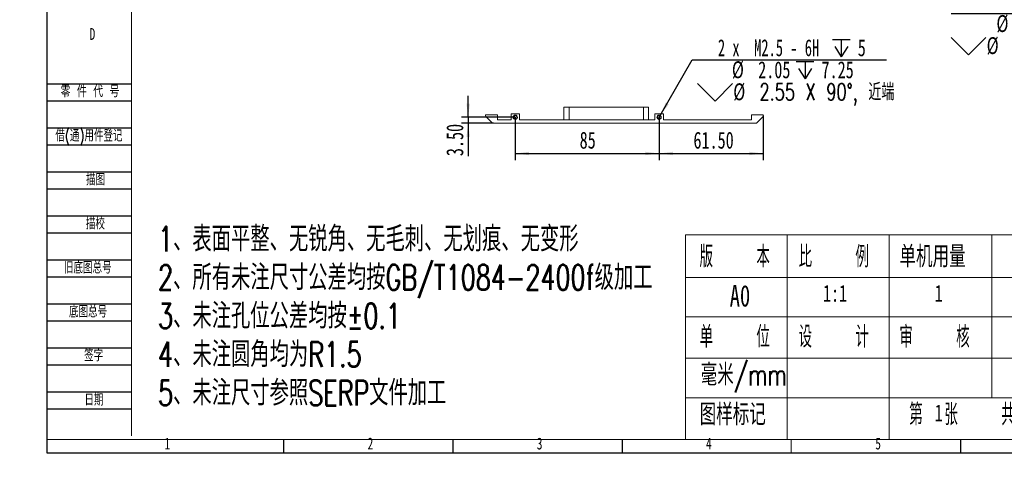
# Model space of a CAD drawing. Header units: millimetres. Extents: x -8 to 916, y -4 to 297.
# Tile 1 of 12: x -8 to 283, y -4 to 128. Entities that reach past the tile are written whole.
import ezdxf

# ---------------------------------------------------------------- set-up
doc = ezdxf.new("R2010")
doc.units = ezdxf.units.MM
for name, color, linetype in [('10', 7, 'Continuous'), ('5', 7, 'Continuous'), ('9', 7, 'Continuous')]:
    doc.layers.add(name, color=color, linetype=linetype)
doc.styles.add('SLDTEXTSTYLE0', font='TXT', dxfattribs={"width": 0.7, "bigfont": 'bigfont'})
doc.styles.add('SLDTEXTSTYLE1', font='TXT', dxfattribs={"width": 0.7})
doc.styles.add('SLDTEXTSTYLE2', font='TXT', dxfattribs={"width": 0.614286, "bigfont": 'bigfont'})
doc.styles.add('SLDTEXTSTYLE3', font='TXT', dxfattribs={"width": 0.566667, "bigfont": 'bigfont'})
doc.styles.add('SLDTEXTSTYLE6', font='TXT', dxfattribs={"width": 0.628571})
doc.styles.add('SLDTEXTSTYLE7', font='TXT', dxfattribs={"width": 0.616667})
doc.dimstyles.new('SLDDIMSTYLE0', dxfattribs={"dimtxt": 5, "dimasz": 4.08, "dimexe": 0, "dimexo": 0.0625, "dimgap": 1.25, "dimtad": 2, "dimlfac": 2, "dimrnd": 1e-09, "dimzin": 12, "dimdsep": 46, "dimtxsty": 'SLDTEXTSTYLE1', "dimsah": 1, "dimcen": 0.09, "dimadec": 0, "dimazin": 3, "dimtfac": 1, "dimtofl": 0, "dimtmove": 0, "dimatfit": 3, "dimfxl": 0, "dimfrac": 2, "dimtolj": 1, "dimtzin": 12, "dimarcsym": 0})
doc.dimstyles.new('SLDDIMSTYLE1', dxfattribs={"dimtxt": 5, "dimasz": 4.08, "dimexe": 0, "dimexo": 0.0625, "dimgap": 1.25, "dimtad": 2, "dimlfac": 2, "dimrnd": 1e-09, "dimzin": 4, "dimdsep": 46, "dimtxsty": 'SLDTEXTSTYLE1', "dimsah": 1, "dimcen": 0.09, "dimadec": 0, "dimazin": 1, "dimtfac": 1, "dimtofl": 0, "dimtmove": 0, "dimatfit": 3, "dimfxl": 0, "dimfrac": 2, "dimtolj": 1, "dimtzin": 12, "dimarcsym": 0})
doc.dimstyles.new('SLDDIMSTYLE4', dxfattribs={"dimtxt": 5, "dimasz": 4.08, "dimexe": 0, "dimexo": 0.0625, "dimgap": 1.25, "dimtad": 2, "dimlfac": 2, "dimrnd": 1e-09, "dimzin": 4, "dimdsep": 46, "dimtxsty": 'SLDTEXTSTYLE1', "dimsah": 1, "dimcen": 0.09, "dimadec": 0, "dimazin": 1, "dimtfac": 1, "dimtmove": 0, "dimatfit": 0, "dimfxl": 0, "dimfrac": 2, "dimtolj": 1, "dimtzin": 12, "dimarcsym": 0})
doc.dimstyles.new('SLDDIMSTYLE8', dxfattribs={"dimtxt": 5, "dimasz": 4.08, "dimexe": 0, "dimexo": 0.0625, "dimgap": 1.25, "dimtad": 0, "dimtih": 1, "dimtoh": 1, "dimdec": 6, "dimlfac": 2, "dimrnd": 1e-09, "dimzin": 12, "dimdsep": 46, "dimtxsty": 'SLDTEXTSTYLE1', "dimblk1": 'NONE', "dimsah": 1, "dimcen": 0, "dimadec": 0, "dimazin": 3, "dimtfac": 1, "dimtmove": 0, "dimatfit": 3, "dimldrblk": 'NONE', "dimfxl": 0, "dimfrac": 2, "dimtolj": 1, "dimtzin": 12, "dimarcsym": 0})

# ---------------------------------------------------------------- blocks, each defined once
blk = doc.blocks.new('SW_NOTE_0')
at = {"layer": '10', "color": 0, "attachment_point": 1, "style": 'SLDTEXTSTYLE0'}
for s, insert, char_height in [('1\\M+18141\\M+1955C\\M+196CA\\M+195BD\\M+190AE\\M+18141\\M+19DD9锐\\M+18A70\\M+18141\\M+19DD9\\M+196D1\\M+18E68\\M+18141\\M+19DD9划\\M+18DAD\\M+18141\\M+19DD9变\\M+18C60', (0, 9.55), 7.40833), ('2\\M+18141\\M+18F8A\\M+1974C\\M+196A2\\M+1928D\\M+18EDA\\M+190A1\\M+18CF6\\M+18DB7\\M+18BCF\\M+188C2GB/T1084-2400f级\\M+189C1\\M+18D48', (0, -1.83), 7.40833), ('3\\M+18141\\M+196A2\\M+1928D\\M+18D45\\M+188CA\\M+18CF6\\M+18DB7\\M+18BCF\\M+188C2\\M+1817D0.1', (0, -13.21), 7.4083), ('4\\M+18141\\M+196A2\\M+1928D圆\\M+18A70\\M+18BCF为R1.5', (0, -24.58), 7.4083), ('5\\M+18141\\M+196A2\\M+1928D\\M+18EDA\\M+190A1\\M+18E51\\M+18FC6SERP\\M+195B6\\M+18C8F\\M+189C1\\M+18D48', (0, -35.96), 7.4083)]:
    blk.add_mtext(s, dxfattribs=dict(at, insert=insert, char_height=char_height))
blk = doc.blocks.new('_D_25')
at = {"layer": '10'}
for p, q in [((124.43, 99.15), (124.43, 105.5)), ((138.35, 99.15), (122.43, 99.15)), ((124.43, 99.15), (124.43, 97.4)), ((131.91, 97.4), (122.43, 97.4)), ((124.43, 97.4), (124.43, 87.69))]:
    blk.add_line(p, q, dxfattribs=at)
for points in [[(124.43, 99.15), (124.93, 103.23), (123.92, 103.23)], [(124.43, 97.4), (123.92, 93.32), (124.93, 93.32)]]:
    blk.add_solid(points, dxfattribs=at)
at = {"layer": '10', "insert": (117.98, 87.69), "char_height": 5, "attachment_point": 1, "rotation": 90, "style": 'SLDTEXTSTYLE1'}
blk.add_mtext('3.50', dxfattribs=at)
blk = doc.blocks.new('_D_26')
at = {"layer": '10'}
for p, q in [((138.35, 99.15), (138.35, 86.46)), ((180.85, 99.15), (180.85, 86.46)), ((138.35, 88.46), (180.85, 88.46))]:
    blk.add_line(p, q, dxfattribs=at)
for points in [[(138.35, 88.46), (142.43, 87.95), (142.43, 88.97)], [(180.85, 88.46), (176.77, 88.97), (176.77, 87.95)]]:
    blk.add_solid(points, dxfattribs=at)
at = {"layer": '10', "insert": (157.36, 94.9), "char_height": 5, "attachment_point": 1, "style": 'SLDTEXTSTYLE1'}
blk.add_mtext('85', dxfattribs=at)
blk = doc.blocks.new('_D_27')
at = {"layer": '10'}
for p, q in [((180.85, 99.15), (180.85, 86.46)), ((211.6, 99.71), (211.6, 86.46)), ((180.85, 88.46), (211.6, 88.46))]:
    blk.add_line(p, q, dxfattribs=at)
for points in [[(180.85, 88.46), (184.93, 87.95), (184.93, 88.97)], [(211.6, 88.46), (207.52, 88.97), (207.52, 87.95)]]:
    blk.add_solid(points, dxfattribs=at)
at = {"layer": '10', "insert": (190.98, 94.9), "char_height": 5, "attachment_point": 1, "style": 'SLDTEXTSTYLE1'}
blk.add_mtext('61.50', dxfattribs=at)
blk = doc.blocks.new('SW_SYMBOL_HOLE_DEPTH')
at = {"layer": '10', "color": 0}
for p, q in [((0, 875), (800, 875)), ((100, 555), (400, 75)), ((400, 875), (400, 75)), ((700, 555), (400, 75))]:
    blk.add_line(p, q, dxfattribs=at)
blk = doc.blocks.new('SW_SYMBOL_HOLE_SINK')
at = {"layer": '10', "color": 0}
for p, q in [((0, 875), (800, 75)), ((800, 75), (1600, 875))]:
    blk.add_line(p, q, dxfattribs=at)
blk = doc.blocks.new('_D_28')
at = {"layer": '10'}
for p, q in [((181.17, 99.7), (190.64, 116.12)), ((190.64, 116.12), (248.02, 116.12)), ((180.53, 98.6), (181.17, 99.7))]:
    blk.add_line(p, q, dxfattribs=at)
blk.add_solid([(181.17, 99.7), (183.65, 102.98), (182.77, 103.49)], dxfattribs=at)
at = {"layer": '10', "xscale": 0.006445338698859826, "yscale": 0.006445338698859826, "zscale": 0.006445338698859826}
for name, p in [('SW_SYMBOL_HOLE_DEPTH', (232.09, 116.52)), ('SW_SYMBOL_HOLE_DEPTH', (221.38, 110)), ('SW_SYMBOL_HOLE_SINK', (192.23, 103.48))]:
    blk.add_blockref(name, p, dxfattribs=at)
at = {"layer": '10', "char_height": 5, "attachment_point": 1}
for s, insert, style in [('2 x  M2.5 - 6H', (198.21, 122.22), 'SLDTEXTSTYLE6'), ('5', (239.53, 122.22), 'SLDTEXTSTYLE1'), ('%%c', (202.35, 115.72), 'SLDTEXTSTYLE1'), ('2.05', (210.11, 115.7), 'SLDTEXTSTYLE1'), ('7.25', (228.82, 115.7), 'SLDTEXTSTYLE1'), ('%%c', (202.75, 109.2), 'SLDTEXTSTYLE1'), ('2.55 X 90\\M+1818B, \\M+18BDF\\M+1925B', (210.5, 109.18), 'SLDTEXTSTYLE0')]:
    blk.add_mtext(s, dxfattribs=dict(at, insert=insert, style=style))
blk = doc.blocks.new('_NONE')
blk = doc.blocks.new('_D_29')
at = {"layer": '10'}
for p, q in [((336.93, 151.36), (324.47, 129.76)), ((337.45, 152.25), (336.93, 151.36)), ((324.47, 129.76), (267.09, 129.76))]:
    blk.add_line(p, q, dxfattribs=at)
blk.add_solid([(336.93, 151.36), (334.46, 148.08), (335.34, 147.57)], dxfattribs=at)
at = {"layer": '10', "xscale": 0.006445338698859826, "yscale": 0.006445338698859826, "zscale": 0.006445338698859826}
for name, p in [('SW_SYMBOL_HOLE_DEPTH', (304.75, 130.17)), ('SW_SYMBOL_HOLE_DEPTH', (299.52, 123.65)), ('SW_SYMBOL_HOLE_SINK', (267.09, 117.13))]:
    blk.add_blockref(name, p, dxfattribs=at)
at = {"layer": '10', "char_height": 5, "attachment_point": 1}
for s, insert, style in [('4 x  M2 - 6H', (275.26, 135.87), 'SLDTEXTSTYLE7'), ('4', (312.2, 135.87), 'SLDTEXTSTYLE1'), ('%%c', (280.5, 129.37), 'SLDTEXTSTYLE1'), ('1.60', (288.26, 129.35), 'SLDTEXTSTYLE1'), ('6', (306.96, 129.35), 'SLDTEXTSTYLE1'), ('%%c', (277.61, 122.85), 'SLDTEXTSTYLE1'), ('2.05 X 90\\M+1818B, \\M+18BDF\\M+1925B', (285.36, 122.83), 'SLDTEXTSTYLE0')]:
    blk.add_mtext(s, dxfattribs=dict(at, insert=insert, style=style))

msp = doc.modelspace()

# ---------------------------------------------------------------- linework, layer by layer
at = {"color": 7, "linetype": 'Continuous', "lineweight": 15}
for p, q in [((152.72198121, 98.40257118), (152.72198121, 102.15257118)), ((152.72198121, 102.15257118), (154.22198121, 102.15257118)), ((154.22198121, 102.15257118), (176.22198121, 102.15257118)), ((154.22198121, 102.15257118), (154.22198121, 98.40257118)), ((176.22198121, 98.40257118), (176.22198121, 102.15257118)), ((176.22198121, 102.15257118), (177.72198121, 102.15257118)), ((177.72198121, 102.15257118), (177.72198121, 98.40257118)), ((129.59698121, 99.71323135), (129.59698121, 99.90257118)), ((133.09698121, 99.90257118), (129.59698121, 99.90257118)), ((129.81665113, 99.18290127), (131.3773113, 97.6222411)), ((133.09698121, 98.40257118), (133.09698121, 99.90257118)), ((137.09698121, 100.15257118), (137.09698121, 98.40257118)), ((137.09698121, 100.15257118), (139.59698121, 100.15257118)), ((139.59698121, 100.15257118), (139.59698121, 98.40257118)), ((179.59698121, 100.15257118), (179.59698121, 98.40257118)), ((179.59698121, 100.15257118), (182.09698121, 100.15257118)), ((182.09698121, 100.15257118), (182.09698121, 98.40257118)), ((208.09698121, 98.40257118), (208.09698121, 99.90257118)), ((211.59698121, 99.90257118), (208.09698121, 99.90257118)), ((209.81665113, 97.6222411), (211.3773113, 99.18290127)), ((211.59698121, 99.71323135), (211.59698121, 99.90257118)), ((209.28632104, 97.40257118), (131.90764139, 97.40257118)), ((133.09698121, 98.40257118), (137.09698121, 98.40257118)), ((139.59698121, 98.40257118), (179.59698121, 98.40257118)), ((182.09698121, 98.40257118), (208.09698121, 98.40257118))]:
    msp.add_line(p, q, dxfattribs=at)
for centre, radius in [((138.34698121, 99.15257118), 0.6375), ((138.34698121, 99.15257118), 0.5125), ((180.84698121, 99.15257118), 0.6375), ((180.84698121, 99.15257118), 0.5125)]:
    msp.add_circle(centre, radius, dxfattribs=at)
for centre, start, end in [((130.34698121, 99.71323135), 180, 225), ((210.84698121, 99.71323135), 315, 0), ((131.90764139, 98.15257118), 225, 270), ((209.28632104, 98.15257118), 270, 315)]:
    msp.add_arc(centre, 0.75, start, end, dxfattribs=at)
at = {"color": 7, "linetype": 'Continuous', "lineweight": 0}
for centre in [(138.34698121, 99.15257118), (180.84698121, 99.15257118)]:
    msp.add_arc(centre, 0.625, 255, 195, dxfattribs=at)
at = {"layer": '10', "color": 7}
for p, q in [((0, 109), (25, 109)), ((0, 104), (25, 104)), ((0, 96), (25, 96)), ((0, 91), (25, 91)), ((0, 83), (25, 83)), ((0, 78), (25, 78)), ((0, 70), (25, 70)), ((0, 65), (25, 65)), ((0, 57), (25, 57)), ((0, 52), (25, 52)), ((0, 44), (25, 44)), ((0, 39), (25, 39)), ((0, 31), (25, 31)), ((0, 26), (25, 26)), ((0, 18), (25, 18)), ((0, 13), (25, 13))]:
    msp.add_line(p, q, dxfattribs=at)
at = {"layer": '10', "lineweight": 15}
for p, q in [((188.67854555, 64.4299422), (188.67854555, 3.8961968)), ((188.67854555, 64.4299422), (415, 64.4299422)), ((218.71306093, 64.4299422), (218.71306093, 3.8961968)), ((248.82480443, 64.4299422), (248.82480443, 3.8961968)), ((279.12694969, 64.4299422), (279.12694969, 16.20972922)), ((188.67854555, 51.80985576), (415, 51.80985576)), ((188.67854555, 40.19233422), (415, 40.19233422)), ((188.67854555, 27.93177504), (415, 27.93177504)), ((188.67854555, 16.20972922), (415, 16.20972922))]:
    msp.add_line(p, q, dxfattribs=at)
at = {"layer": '5', "color": 7, "lineweight": 15}
for p, q in [((25, 292), (25, 5)), ((0, 3.8961968), (415, 3.8961968))]:
    msp.add_line(p, q, dxfattribs=at)
at = {"layer": '5'}
for p, q in [((70, 0), (70, 3.8961968)), ((120, 0), (120, 3.8961968)), ((170, 0), (170, 3.8961968)), ((270, 0), (270, 3.8961968))]:
    msp.add_line(p, q, dxfattribs=at)
at = {"layer": '5', "lineweight": 15}
msp.add_line((219.8705406, 0), (219.8705406, 3.8961968), dxfattribs=at)
at = {"layer": '9', "color": 7}
for p, q in [((0, 297), (0, 0)), ((0, 0), (420, 0))]:
    msp.add_line(p, q, dxfattribs=at)

# ---------------------------------------------------------------- block references
at = {"layer": '10'}
msp.add_blockref('SW_NOTE_0', (32.80506805, 57.3718725), dxfattribs=at)

# ---------------------------------------------------------------- texts
for s, insert, char_height, attachment_point, style in [('D', (13.42968752, 125.54267083), 3.5, 2, 'SLDTEXTSTYLE1'), ('\\M+194C5    \\M+1967B', (192.8072974, 61.15707779), 6.35, 1, 'SLDTEXTSTYLE3'), ('\\M+194E4    \\M+197E1', (222.06138843, 61.15707779), 6.35, 1, 'SLDTEXTSTYLE3'), ('单\\M+18AF7\\M+19770\\M+197CA', (251.83662745, 61.15707779), 6.35, 1, 'SLDTEXTSTYLE0'), ('A0', (201.70317701, 49.58303303), 6.35, 1, 'SLDTEXTSTYLE1'), ('1:1', (229.2455337, 49.63346597), 5, 1, 'SLDTEXTSTYLE1'), ('1', (262.26356528, 49.63346597), 5, 1, 'SLDTEXTSTYLE1'), ('单    \\M+188CA', (192.81905628, 37.45105451), 6.35, 1, 'SLDTEXTSTYLE3'), ('设    计', (222.06138843, 37.45105451), 6.35, 1, 'SLDTEXTSTYLE3'), ('审    \\M+18A6A', (251.82486857, 37.45105451), 6.35, 1, 'SLDTEXTSTYLE3'), ('\\M+19F7C\\M+195C4/mm', (193.12954974, 26.27718051), 6.35, 1, 'SLDTEXTSTYLE0'), ('图样标记', (192.8072974, 14.48697133), 6.35, 1, 'SLDTEXTSTYLE0'), ('\\M+191E6  张    \\M+18BA4  张', (254.75478545, 14.48697133), 6.35, 1, 'SLDTEXTSTYLE3'), ('1', (262.26356528, 14.28581061), 5, 1, 'SLDTEXTSTYLE1'), ('1', (35.54444444, 4.48642786), 3.5, 2, 'SLDTEXTSTYLE1'), ('2', (95.54444444, 4.48642786), 3.5, 2, 'SLDTEXTSTYLE1'), ('3', (145.54444444, 4.48642786), 3.5, 2, 'SLDTEXTSTYLE1'), ('4', (195.54444444, 4.48642786), 3.5, 2, 'SLDTEXTSTYLE1'), ('5', (245.54444444, 4.48642786), 3.5, 2, 'SLDTEXTSTYLE1')]:
    msp.add_mtext(s, dxfattribs=dict(at, insert=insert, char_height=char_height, attachment_point=attachment_point, style=style))
at = {"layer": '10', "color": 7, "char_height": 3.5}
for s, insert, attachment_point, style in [('\\M+197EB \\M+18C8F \\M+191E3 \\M+18D86', (4.02312428, 108.59475302), 1, 'SLDTEXTSTYLE2'), ('\\M+18ED8(\\M+192CA)\\M+19770\\M+18C8F\\M+1936F记', (2.47374903, 95.49917644), 1, 'SLDTEXTSTYLE0'), ('\\M+19560图', (14.33020837, 82.55253171), 2, 'SLDTEXTSTYLE0'), ('\\M+19560\\M+18D5A', (14.29769963, 69.51705744), 2, 'SLDTEXTSTYLE0'), ('\\M+18B8C\\M+192EA图总\\M+18D86', (4.9999997, 56.48751639), 1, 'SLDTEXTSTYLE0'), ('\\M+192EA图总\\M+18D86', (6.49999995, 43.48633811), 1, 'SLDTEXTSTYLE0'), ('签\\M+18E9A', (13.80386712, 30.53690136), 2, 'SLDTEXTSTYLE0'), ('\\M+193FA\\M+18AFA', (13.88103744, 17.4367573), 2, 'SLDTEXTSTYLE0')]:
    msp.add_mtext(s, dxfattribs=dict(at, insert=insert, attachment_point=attachment_point, style=style))

# ---------------------------------------------------------------- dimensions: what is measured, and where the dimension line sits
at = {"layer": '10'}
for p1, p2, text, picture, middle in [((337.44724624, 152.24867366), (336.93480665, 151.36096275), '4 x  M2 - 6H {\\fGDT;x} 4\\P%%c 1.60 {\\fGDT;x} 6\\P{\\fGDT;w}%%c 2.05 X 90°, 近端', '_D_29', (294.98357862, 126.1662015)), ((180.5281824, 98.60050817), (181.16578002, 99.70463419), '2 x  M2.5 - 6H {\\fGDT;x} 5\\P%%c 2.05 {\\fGDT;x} 7.25\\P{\\fGDT;w}%%c 2.55 X 90°, 近端', '_D_28', (220.12655587, 112.51854493))]:
    dim = msp.add_diameter_dim_2p(p1=p1, p2=p2, text=text, dimstyle='SLDDIMSTYLE8', override={"dimpost": '<>'}, dxfattribs=at)
    dim.commit()
    dim.dimension.update_dxf_attribs({"geometry": picture, "text_midpoint": middle, "dimtype": 163})
dim = msp.add_linear_dim(base=(124.42504124, 97.40257118), p1=(138.34698121, 99.15257118), p2=(131.90764139, 97.40257118), angle=90, dimstyle='SLDDIMSTYLE4', dxfattribs=at)
dim.commit()
dim.dimension.update_dxf_attribs({"geometry": '_D_25', "text_midpoint": (124.42504124, 92.07582451), "dimtype": 160})
for base, p1, p2, dimstyle, picture, middle in [((180.84698121, 88.45814956), (138.34698121, 99.15257118), (180.84698121, 99.15257118), 'SLDDIMSTYLE0', '_D_26', (159.54780996, 88.45814956)), ((211.59698121, 88.45814956), (180.84698121, 99.15257118), (211.59698121, 99.71323135), 'SLDDIMSTYLE1', '_D_27', (196.45917915, 88.45814956))]:
    dim = msp.add_linear_dim(base=base, p1=p1, p2=p2, dimstyle=dimstyle, dxfattribs=at)
    dim.commit()
    dim.dimension.update_dxf_attribs({"geometry": picture, "text_midpoint": middle, "dimtype": 160})

doc.saveas('drawing.dxf')
